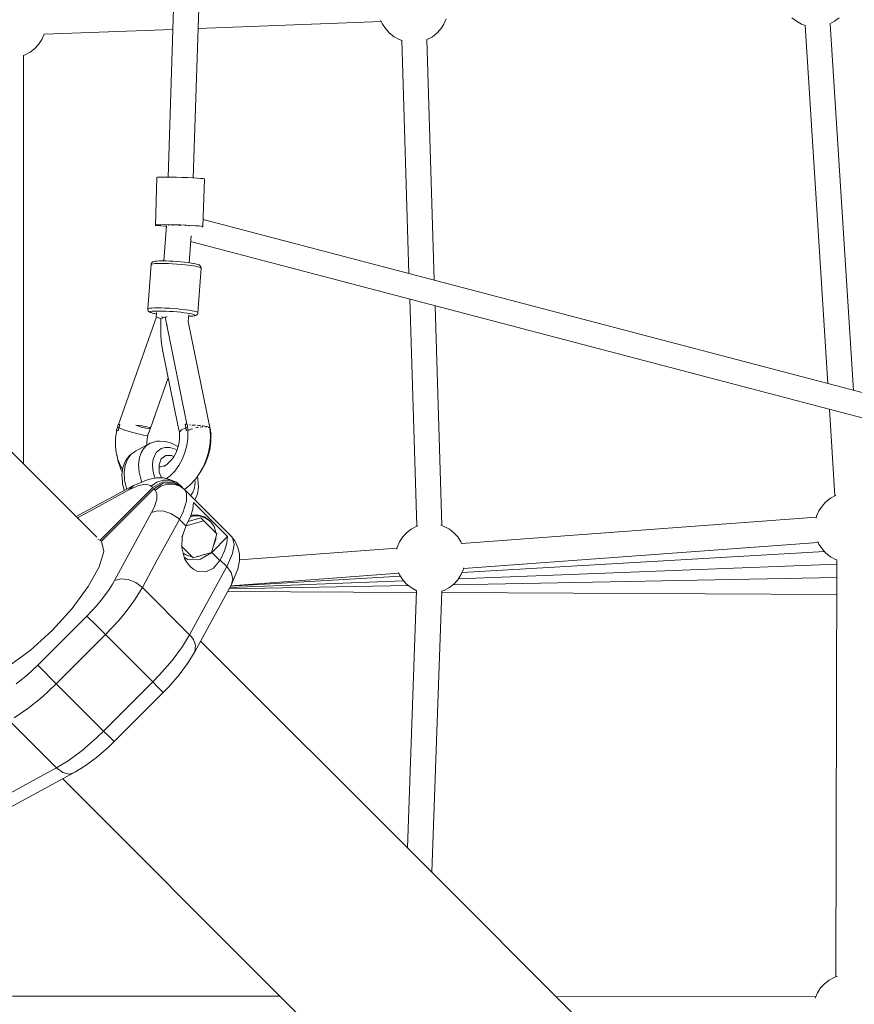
# Model space of a CAD drawing. Header units: inches. Extents: x -32 to 818, y -661 to 218.
# Tile 48 of 256: x 475.015 to 475.611, y 15.313 to 16.015. Entities that reach past the tile are written whole.
import ezdxf

# ---------------------------------------------------------------- set-up
doc = ezdxf.new("R2010")
doc.units = ezdxf.units.IN
doc.header["$LTSCALE"] = 0.01
doc.header["$MEASUREMENT"] = 0
doc.layers.add('_at_zabawki_', color=240, linetype='Continuous', lineweight=5)

# ---------------------------------------------------------------- blocks, each defined once
blk = doc.blocks.new('zw$2CA8')
at = {"layer": '_at_zabawki_'}
for p, q in [((-1958.49, 2813.94), (-1973.76, 2334.22)), ((-1955.78, 2333.65), (-1940.49, 2814.07)), ((-1952.38, 2440.32), (-1821.55, 2445.34)), ((-1821.82, 2445.95), (-1820.68, 2443.36)), ((-1776.86, 2443.36), (-1775.21, 2447.13)), ((-1528.52, 2447.92), (-1525.27, 2445.39)), ((-1525.27, 2445.39), (-1521.65, 2443.44)), ((-1501.36, 2443.58), (-1498.02, 2445.39)), ((-1498.02, 2445.39), (-1494.77, 2447.92)), ((-2062.34, 2436.09), (-1970.41, 2439.62)), ((-1820.68, 2443.36), (-1818.43, 2439.92)), ((-1818.43, 2439.92), (-1815.65, 2436.89)), ((-1781.9, 2436.89), (-1779.11, 2439.92)), ((-1779.11, 2439.92), (-1776.86, 2443.36)), ((-1521.65, 2443.44), (-1518.81, 2442.46)), ((-1519.14, 2442.57), (-1502.89, 2186.81)), ((-1484.58, 2182), (-1501.21, 2443.67)), ((-2066.24, 2428.88), (-2063.99, 2432.33)), ((-2063.99, 2432.33), (-2062.34, 2436.1)), ((-2062.34, 2436.1), (-2062.22, 2436.54)), ((-1815.65, 2436.89), (-1812.4, 2434.36)), ((-1812.4, 2434.36), (-1808.78, 2432.4)), ((-1808.78, 2432.4), (-1806.68, 2431.68)), ((-1807.05, 2431.81), (-1801.91, 2265.35)), ((-1789.36, 2432.2), (-1788.76, 2432.4)), ((-1783.76, 2260.58), (-1789.06, 2432.3)), ((-1788.76, 2432.4), (-1785.14, 2434.36)), ((-1785.14, 2434.36), (-1781.9, 2436.89)), ((-2072.27, 2423.33), (-2069.03, 2425.86)), ((-2069.03, 2425.86), (-2066.24, 2428.88)), ((-2077.3, 2420.89), (-2075.89, 2421.37)), ((-2076.9, 2129.41), (-2076.9, 2421.02)), ((-2075.89, 2421.37), (-2072.27, 2423.33)), ((-1981.78, 2333.9), (-1982.86, 2299.95)), ((-1981.32, 2334.05), (-1981.78, 2333.9)), ((-1979.96, 2334.15), (-1981.32, 2334.05)), ((-1977.79, 2334.22), (-1979.96, 2334.15)), ((-1974.92, 2334.23), (-1977.79, 2334.22)), ((-1971.5, 2334.2), (-1974.92, 2334.23)), ((-1967.72, 2334.13), (-1971.5, 2334.2)), ((-1963.78, 2334.01), (-1967.72, 2334.13)), ((-1959.89, 2333.86), (-1963.78, 2334.01)), ((-1956.27, 2333.68), (-1959.89, 2333.86)), ((-1953.11, 2333.49), (-1956.27, 2333.68)), ((-1950.58, 2333.29), (-1953.11, 2333.49)), ((-1948.81, 2333.09), (-1950.58, 2333.29)), ((-1948.88, 2298.87), (-1947.8, 2332.82)), ((-1947.91, 2332.91), (-1948.81, 2333.09)), ((-1947.8, 2332.82), (-1947.91, 2332.91)), ((-1982.86, 2299.95), (-1982.4, 2300.09)), ((-1982.86, 2299.95), (-1982.41, 2299.78)), ((-1982.41, 2299.78), (-1981.06, 2299.58)), ((-1982.4, 2300.09), (-1981.04, 2300.2)), ((-1981.06, 2299.58), (-1978.9, 2299.38)), ((-1981.04, 2300.2), (-1978.87, 2300.26)), ((-1978.9, 2299.38), (-1976.03, 2299.18)), ((-1978.87, 2300.26), (-1976, 2300.28)), ((-1974.84, 2299.72), (-1976.73, 2274.38)), ((-1976.03, 2299.18), (-1974.89, 2299.12)), ((-1976, 2300.28), (-1972.58, 2300.25)), ((-1974.86, 2299.71), (-1974.85, 2299.71)), ((-1974.86, 2299.71), (-1974.85, 2299.7)), ((-1973.61, 2299.83), (-1973.5, 2299.84)), ((-1973.5, 2299.84), (-1973.14, 2299.84)), ((-1972.58, 2300.25), (-1968.8, 2300.17)), ((-1970.33, 2299.86), (-1970.11, 2299.86)), ((-1970.11, 2299.86), (-1970, 2299.86)), ((-1968.8, 2300.17), (-1964.86, 2300.06)), ((-1965.94, 2299.77), (-1965.57, 2299.76)), ((-1965.57, 2299.76), (-1965.05, 2299.74)), ((-1964.86, 2300.06), (-1960.97, 2299.91)), ((-1961.54, 2299.58), (-1961.11, 2299.56)), ((-1961.11, 2299.56), (-1961.01, 2299.56)), ((-1960.97, 2299.91), (-1957.35, 2299.73)), ((-1958.55, 2299.35), (-1958.86, 2299.41)), ((-1958.41, 2299.32), (-1958.55, 2299.35)), ((-1957.35, 2299.73), (-1954.19, 2299.53)), ((-1954.19, 2299.53), (-1951.66, 2299.33)), ((-1951.66, 2299.33), (-1949.89, 2299.13)), ((-1949.89, 2299.13), (-1948.99, 2298.95)), ((-1949.79, 2298.68), (-1948.99, 2298.79)), ((-1948.99, 2298.95), (-1948.88, 2298.87)), ((-1948.99, 2298.79), (-1948.88, 2298.87)), ((-1282.17, 2128.84), (-1948.72, 2303.9)), ((-1958.83, 2273.05), (-1957.39, 2292.37)), ((-1957.7, 2288.26), (-1289.87, 2112.87)), ((-1985.93, 2271.94), (-1988.29, 2240.17)), ((-1985.86, 2272.3), (-1985.93, 2271.94)), ((-1985.45, 2272.19), (-1985.93, 2271.94)), ((-1985.55, 2272.96), (-1985.86, 2272.3)), ((-1985.02, 2273.46), (-1985.55, 2272.96)), ((-1984.47, 2272.39), (-1985.45, 2272.19)), ((-1984.56, 2273.7), (-1985.02, 2273.46)), ((-1983.9, 2273.96), (-1984.56, 2273.7)), ((-1983.01, 2272.53), (-1984.47, 2272.39)), ((-1983, 2274.14), (-1983.9, 2273.96)), ((-1981.13, 2272.62), (-1983.01, 2272.53)), ((-1981.66, 2274.28), (-1983, 2274.14)), ((-1979.93, 2274.36), (-1981.66, 2274.28)), ((-1978.87, 2272.64), (-1981.13, 2272.62)), ((-1979.52, 2274.37), (-1979.93, 2274.36)), ((-1977.51, 2274.39), (-1979.52, 2274.37)), ((-1976.29, 2272.6), (-1978.87, 2272.64)), ((-1975.23, 2274.36), (-1977.51, 2274.39)), ((-1973.48, 2272.51), (-1976.29, 2272.6)), ((-1972.73, 2274.27), (-1975.23, 2274.36)), ((-1970.51, 2272.35), (-1973.48, 2272.51)), ((-1970.09, 2274.13), (-1972.73, 2274.27)), ((-1967.47, 2272.14), (-1970.51, 2272.35)), ((-1967.39, 2273.95), (-1970.09, 2274.13)), ((-1964.45, 2271.89), (-1967.47, 2272.14)), ((-1964.7, 2273.72), (-1967.39, 2273.95)), ((-1962.1, 2273.45), (-1964.7, 2273.72)), ((-1961.53, 2271.59), (-1964.45, 2271.89)), ((-1958.54, 2273.01), (-1962.1, 2273.45)), ((-1959.46, 2271.35), (-1961.53, 2271.59)), ((-1957.52, 2271.09), (-1959.46, 2271.35)), ((-1957.13, 2272.79), (-1958.54, 2273.01)), ((-1955.76, 2270.82), (-1957.52, 2271.09)), ((-1955.58, 2272.53), (-1957.13, 2272.79)), ((-1954.19, 2270.55), (-1955.76, 2270.82)), ((-1955.17, 2272.46), (-1955.58, 2272.53)), ((-1953.57, 2272.12), (-1955.17, 2272.46)), ((-1952.46, 2270.19), (-1954.19, 2270.55)), ((-1952.39, 2271.8), (-1953.57, 2272.12)), ((-1951.17, 2269.83), (-1952.46, 2270.19)), ((-1951.65, 2271.49), (-1952.39, 2271.8)), ((-1951.03, 2271.13), (-1951.65, 2271.49)), ((-1950.37, 2269.5), (-1951.17, 2269.83)), ((-1950.75, 2270.83), (-1951.03, 2271.13)), ((-1950.29, 2270.26), (-1950.75, 2270.83)), ((-1950.08, 2269.56), (-1950.29, 2270.26)), ((-1952.44, 2237.42), (-1950.07, 2269.19)), ((-1950.07, 2269.19), (-1950.37, 2269.5)), ((-1950.07, 2269.19), (-1950.08, 2269.56)), ((-1801.35, 2247.2), (-1796.34, 2085.03)), ((-1778.35, 2085.52), (-1783.2, 2242.43)), ((-1982.14, 2234.45), (-2009.2, 2157.6)), ((-1987.82, 2240.42), (-1988.29, 2240.17)), ((-1988.29, 2240.17), (-1988.29, 2239.8)), ((-1988.29, 2239.8), (-1988.25, 2239.51)), ((-1988.25, 2239.51), (-1988.04, 2238.82)), ((-1988.04, 2238.82), (-1987.59, 2238.25)), ((-1986.83, 2240.62), (-1987.82, 2240.42)), ((-1987.59, 2238.25), (-1987.06, 2237.94)), ((-1987.06, 2237.94), (-1986.45, 2237.58)), ((-1985.38, 2240.76), (-1986.83, 2240.62)), ((-1986.45, 2238.02), (-1986.03, 2238.24)), ((-1986.42, 2237.77), (-1986.45, 2238.02)), ((-1986.45, 2237.58), (-1985.49, 2237.26)), ((-1985.93, 2237.48), (-1986.42, 2237.77)), ((-1986.03, 2238.24), (-1985.16, 2238.42)), ((-1985, 2237.17), (-1985.93, 2237.48)), ((-1985.49, 2237.26), (-1984.09, 2236.93)), ((-1983.5, 2240.85), (-1985.38, 2240.76)), ((-1985.16, 2238.42), (-1983.86, 2238.55)), ((-1983.65, 2236.85), (-1985, 2237.17)), ((-1984.09, 2236.93), (-1982.31, 2236.6)), ((-1983.86, 2238.55), (-1982.19, 2238.62)), ((-1982.1, 2236.56), (-1983.65, 2236.85)), ((-1981.24, 2240.87), (-1983.5, 2240.85)), ((-1982.31, 2236.6), (-1982.1, 2236.56)), ((-1982.03, 2237.49), (-1982.29, 2234.04)), ((-1982.19, 2238.62), (-1980.18, 2238.65)), ((-1980.51, 2233.75), (-1982.14, 2234.45)), ((-1982.14, 2234.45), (-1980.71, 2233.76)), ((-1978.66, 2240.83), (-1981.24, 2240.87)), ((-1980.18, 2238.65), (-1977.89, 2238.61)), ((-1975.85, 2240.74), (-1978.66, 2240.83)), ((-1978.27, 2234.43), (-1978.52, 2234.55)), ((-1977.89, 2238.61), (-1975.39, 2238.53)), ((-1975.92, 2234.48), (-1977.55, 2233.77)), ((-1960.31, 2157.79), (-1975.92, 2234.48)), ((-1972.88, 2240.58), (-1975.85, 2240.74)), ((-1975.39, 2238.53), (-1972.75, 2238.39)), ((-1974.43, 2234.57), (-1974.76, 2234.44)), ((-1969.84, 2240.37), (-1972.88, 2240.58)), ((-1972.75, 2238.39), (-1970.05, 2238.2)), ((-1970.05, 2238.2), (-1967.36, 2237.97)), ((-1966.82, 2240.11), (-1969.84, 2240.37)), ((-1967.36, 2237.97), (-1964.77, 2237.71)), ((-1963.9, 2239.82), (-1966.82, 2240.11)), ((-1964.77, 2237.71), (-1962.34, 2237.42)), ((-1961.16, 2239.49), (-1963.9, 2239.82)), ((-1962.34, 2237.42), (-1960.14, 2237.11)), ((-1958.69, 2239.14), (-1961.16, 2239.49)), ((-1960.14, 2237.11), (-1958.24, 2236.79)), ((-1959.41, 2231.04), (-1959.05, 2235.98)), ((-1959.13, 2234.85), (-1958.01, 2234.88)), ((-1956.56, 2238.78), (-1958.69, 2239.14)), ((-1958.24, 2236.79), (-1956.08, 2236.3)), ((-1956.52, 2234.99), (-1958.01, 2234.88)), ((-1958.01, 2234.88), (-1957.57, 2234.9)), ((-1957.57, 2234.9), (-1956.03, 2235)), ((-1955.22, 2238.51), (-1956.56, 2238.78)), ((-1955.43, 2235.14), (-1956.52, 2234.99)), ((-1956.08, 2236.3), (-1954.85, 2235.85)), ((-1956.03, 2235), (-1954.91, 2235.16)), ((-1954.78, 2235.34), (-1955.43, 2235.14)), ((-1954.12, 2238.24), (-1955.22, 2238.51)), ((-1954.91, 2235.16), (-1954.24, 2235.37)), ((-1954.85, 2235.85), (-1954.58, 2235.58)), ((-1954.58, 2235.58), (-1954.78, 2235.34)), ((-1954.24, 2235.37), (-1953.56, 2235.63)), ((-1953.29, 2237.97), (-1954.12, 2238.24)), ((-1953.56, 2235.63), (-1953.04, 2236.13)), ((-1952.74, 2237.72), (-1953.29, 2237.97)), ((-1953.04, 2236.13), (-1952.82, 2236.39)), ((-1952.82, 2236.39), (-1952.5, 2237.06)), ((-1952.44, 2237.42), (-1952.74, 2237.72)), ((-1952.5, 2237.06), (-1952.44, 2237.42)), ((-1980.71, 2233.76), (-1980.62, 2233.72)), ((-1980.62, 2233.72), (-1979, 2233)), ((-1980.41, 2233.71), (-1980.51, 2233.75)), ((-1980.31, 2233.67), (-1980.41, 2233.71)), ((-1978.85, 2233.08), (-1980.31, 2233.67)), ((-1977.63, 2233.73), (-1979, 2233)), ((-1978.84, 2220.89), (-1979, 2233)), ((-1977.18, 2233.93), (-1978.27, 2234.43)), ((-1977.55, 2233.77), (-1977.63, 2233.73)), ((-1974.76, 2234.44), (-1975.8, 2233.9)), ((-1974.7, 2228.5), (-1974.12, 2228.49)), ((-1944.04, 2155.56), (-1959.42, 2231.08)), ((-1978.39, 2215.55), (-1978.84, 2220.89)), ((-1977.71, 2210.91), (-1978.39, 2215.55)), ((-2024.74, 2077.25), (-2155.08, 2207.59)), ((-1977.71, 2210.91), (-1966.77, 2157.19)), ((-1986.32, 2155.11), (-1973.67, 2191.05)), ((-1501.72, 2168.51), (-1497.8, 2106.76)), ((-2009.32, 2157.6), (-2009.62, 2156.6)), ((-2009.21, 2157.6), (-2009.32, 2157.6)), ((-2008.26, 2157.61), (-2009.21, 2157.6)), ((-2008.1, 2157.61), (-2008.88, 2155.19)), ((-2008.5, 2156.4), (-2008.1, 2157.61)), ((-2008.21, 2157.61), (-2008.26, 2157.61)), ((-2008.15, 2157.61), (-2008.21, 2157.61)), ((-2008.1, 2157.61), (-2008.15, 2157.61)), ((-1966.77, 2157.19), (-1965.66, 2152.3)), ((-1961.52, 2157.79), (-1961.3, 2156.59)), ((-1961.46, 2157.79), (-1961.52, 2157.79)), ((-1961.1, 2155.37), (-1961.52, 2157.79)), ((-1961.41, 2157.79), (-1961.46, 2157.79)), ((-1961.35, 2157.79), (-1961.41, 2157.79)), ((-1960.32, 2157.79), (-1961.35, 2157.79)), ((-1960.19, 2157.79), (-1960.32, 2157.79)), ((-1960.03, 2156.8), (-1960.19, 2157.79)), ((-1958.35, 2157.32), (-1958.57, 2157.31)), ((-1957.98, 2157.3), (-1958.35, 2157.32)), ((-1955.28, 2157.23), (-1956.73, 2157.27)), ((-1954.14, 2157.15), (-1955.28, 2157.23)), ((-2010.37, 2153.67), (-2011.2, 2148.07)), ((-2009.9, 2155.6), (-2010.55, 2153.76)), ((-2010.55, 2153.76), (-2010.38, 2153.68)), ((-2010.38, 2153.68), (-2009.62, 2153.3)), ((-2009.62, 2156.6), (-2009.9, 2155.6)), ((-2009.9, 2155.6), (-2009.41, 2155.4)), ((-2009.62, 2153.3), (-2009.56, 2153.27)), ((-2009.56, 2153.27), (-2009.52, 2153.25)), ((-2009.52, 2153.25), (-2009.46, 2153.22)), ((-2009.18, 2154.21), (-2009.46, 2153.22)), ((-2009.41, 2155.4), (-2008.88, 2155.19)), ((-2008.88, 2155.19), (-2009.18, 2154.21)), ((-2009.17, 2154.2), (-2008.88, 2155.19)), ((-2008.88, 2155.19), (-2008.5, 2156.4)), ((-2008.88, 2155.19), (-2004.68, 2153.67)), ((-2008.3, 2156.99), (-2008.31, 2156.99)), ((-2004.68, 2153.67), (-1999.87, 2152.17)), ((-1999.87, 2152.17), (-1995.16, 2150.9)), ((-1992.86, 2155.75), (-1996.81, 2157.08)), ((-1992.49, 2156.63), (-1996.81, 2157.08)), ((-1995.16, 2150.9), (-1991.28, 2150.04)), ((-1989.57, 2154.93), (-1992.86, 2155.75)), ((-1988.96, 2156.1), (-1992.49, 2156.63)), ((-1987.29, 2154.71), (-1989.57, 2154.93)), ((-1986.84, 2155.57), (-1988.96, 2156.1)), ((-1988.18, 2149.98), (-1986.32, 2155.11)), ((-1986.32, 2155.11), (-1987.29, 2154.71)), ((-1986.32, 2155.11), (-1986.84, 2155.57)), ((-1964.24, 2153.83), (-1965.66, 2152.3)), ((-1965.66, 2152.3), (-1965.57, 2150.63)), ((-1965.57, 2150.63), (-1965.61, 2147.16)), ((-1961.1, 2155.37), (-1964.24, 2153.83)), ((-1961.3, 2156.59), (-1961.1, 2155.37)), ((-1959.91, 2155.79), (-1961.1, 2155.37)), ((-1961.1, 2155.37), (-1960.51, 2155.59)), ((-1960.95, 2154.39), (-1961.1, 2155.37)), ((-1961.1, 2155.37), (-1960.81, 2153.41)), ((-1960.81, 2153.41), (-1960.95, 2154.39)), ((-1960.76, 2153.44), (-1960.81, 2153.41)), ((-1960.81, 2153.41), (-1960.76, 2153.44)), ((-1960.7, 2153.46), (-1960.76, 2153.44)), ((-1960.76, 2153.44), (-1960.7, 2153.46)), ((-1960.65, 2153.49), (-1960.7, 2153.46)), ((-1960.7, 2153.46), (-1960.65, 2153.49)), ((-1959.73, 2153.87), (-1960.65, 2153.49)), ((-1960.65, 2153.49), (-1959.74, 2153.87)), ((-1960.51, 2155.59), (-1959.91, 2155.79)), ((-1959.91, 2155.79), (-1960.03, 2156.8)), ((-1959.53, 2153.96), (-1959.91, 2155.79)), ((-1959.75, 2147.86), (-1959.68, 2153.07)), ((-1959.74, 2153.87), (-1959.53, 2153.96)), ((-1959.68, 2153.07), (-1959.73, 2153.87)), ((-1959.73, 2153.85), (-1959.7, 2153.87)), ((-1959.7, 2153.87), (-1959.53, 2153.96)), ((-1959.69, 2153.19), (-1959.62, 2153.24)), ((-1959.62, 2153.24), (-1959.27, 2153.42)), ((-1958.68, 2153.73), (-1958.35, 2153.9)), ((-1958.35, 2153.9), (-1956.82, 2154.51)), ((-1956.82, 2154.51), (-1956.45, 2154.61)), ((-1953.92, 2155.31), (-1953.3, 2155.48)), ((-1953.3, 2155.48), (-1952.41, 2155.61)), ((-1951.88, 2157), (-1953.07, 2157.08)), ((-1950.62, 2156.87), (-1951.88, 2157)), ((-1950.8, 2155.84), (-1949.66, 2156)), ((-1949.66, 2156), (-1949.07, 2155.99)), ((-1948.63, 2156.67), (-1949.33, 2156.74)), ((-1947.59, 2156.51), (-1948.63, 2156.67)), ((-1947.54, 2155.98), (-1946.53, 2155.97)), ((-1946.53, 2155.97), (-1946.23, 2155.89)), ((-1945.99, 2156.27), (-1946.33, 2156.32)), ((-1945.19, 2156.08), (-1945.99, 2156.27)), ((-1945.17, 2155.59), (-1944.46, 2155.39)), ((-1944.41, 2155.88), (-1944.53, 2155.91)), ((-1944.46, 2155.39), (-1944.35, 2155.23)), ((-1944.01, 2155.53), (-1944.41, 2155.88)), ((-1944.02, 2154.72), (-1943.8, 2154.37)), ((-1943.98, 2155.29), (-1944.01, 2155.53)), ((-1943.8, 2154.37), (-1944, 2155.38)), ((-1943.87, 2154.26), (-1943.8, 2154.37)), ((-1943.79, 2153.57), (-1943.87, 2154.3)), ((-1943.77, 2154.71), (-1943.86, 2154.71)), ((-1943.61, 2148.28), (-1943.79, 2153.57)), ((-1943.62, 2153.72), (-1943.77, 2154.71)), ((-1943.76, 2152.64), (-1943.49, 2152.72)), ((-1943.69, 2150.66), (-1943.32, 2150.8)), ((-1943.31, 2150.79), (-1943.69, 2150.65)), ((-1943.49, 2152.72), (-1943.62, 2153.72)), ((-1943.11, 2150.88), (-1943.49, 2152.72)), ((-1943.32, 2150.8), (-1943.11, 2150.88)), ((-1943.27, 2149.99), (-1943.31, 2150.79)), ((-1943.31, 2150.78), (-1943.29, 2150.79)), ((-1943.29, 2150.79), (-1943.11, 2150.88)), ((-2011.2, 2148.07), (-2011.31, 2142.46)), ((-1986.56, 2144.27), (-1996.92, 2138.64)), ((-1991.28, 2150.04), (-1988.83, 2149.71)), ((-1989.14, 2142.62), (-1986.56, 2144.27)), ((-1988.99, 2142.95), (-1988.97, 2145.29)), ((-1988.97, 2145.29), (-1988.48, 2148.76)), ((-1988.83, 2149.71), (-1988.18, 2149.98)), ((-1988.48, 2148.76), (-1988.18, 2149.98)), ((-1985.67, 2144.62), (-1986.56, 2144.27)), ((-1981.71, 2145.76), (-1985.67, 2144.62)), ((-1979.87, 2145.73), (-1981.71, 2145.76)), ((-1975.65, 2145.62), (-1979.87, 2145.73)), ((-1971.23, 2144.3), (-1975.65, 2145.62)), ((-1966.85, 2141.84), (-1971.23, 2144.3)), ((-1966.09, 2143.69), (-1967, 2140.3)), ((-1965.61, 2147.16), (-1966.09, 2143.69)), ((-1960.46, 2142.66), (-1959.75, 2147.86)), ((-1944.04, 2139.58), (-1943.34, 2144.78)), ((-1944.01, 2142.94), (-1943.61, 2148.28)), ((-1943.34, 2144.78), (-1943.27, 2149.99)), ((-2011.31, 2142.46), (-2010.74, 2137.39)), ((-2010.74, 2137.39), (-2009.56, 2132.57)), ((-2010.48, 2136.31), (-2010.47, 2136.28)), ((-2010.47, 2136.28), (-2009.43, 2131.26)), ((-2002.85, 2132.85), (-2000.28, 2136.29)), ((-2000.28, 2136.29), (-2001.04, 2135.74)), ((-1996.92, 2138.64), (-2000.28, 2136.29)), ((-1994.15, 2134.14), (-1992.99, 2137.48)), ((-1992.99, 2137.48), (-1991.31, 2140.33)), ((-1991.31, 2140.33), (-1989.14, 2142.62)), ((-1984.45, 2133), (-1982.35, 2137.59)), ((-1982.35, 2137.59), (-1978.83, 2140.51)), ((-1978.83, 2140.51), (-1975.89, 2141.35)), ((-1975.89, 2141.35), (-1972.63, 2141.27)), ((-1972.63, 2141.27), (-1969.23, 2140.25)), ((-1968.32, 2137.11), (-1970.02, 2134.18)), ((-1969.23, 2140.25), (-1967.44, 2139.24)), ((-1967, 2140.3), (-1968.32, 2137.11)), ((-1966.63, 2141.67), (-1966.85, 2141.84)), ((-1963.68, 2132.75), (-1961.78, 2137.58)), ((-1961.78, 2137.58), (-1960.46, 2142.66)), ((-1946.5, 2132.5), (-1944.98, 2137.64)), ((-1945.36, 2134.5), (-1944.04, 2139.58)), ((-1944.98, 2137.64), (-1944.01, 2142.94)), ((-2009.56, 2132.57), (-2007.78, 2128.13)), ((-2009.43, 2131.26), (-2007.84, 2126.55)), ((-2004.53, 2130.85), (-2006.13, 2126.67)), ((-2003.61, 2132.32), (-2004.53, 2130.85)), ((-2004.51, 2128.5), (-2002.85, 2132.85)), ((-2001.04, 2135.74), (-2003.61, 2132.32)), ((-1994.81, 2129.09), (-1994.15, 2134.14)), ((-1994.44, 2123.6), (-1994.81, 2129.09)), ((-1984.94, 2129.26), (-1984.45, 2133)), ((-1984.67, 2125.2), (-1984.94, 2129.26)), ((-1980.23, 2128.9), (-1978.6, 2133.07)), ((-1978.6, 2133.07), (-1975.44, 2135.44)), ((-1974.32, 2129.46), (-1976.82, 2127.79)), ((-1971.28, 2135.61), (-1975.44, 2135.44)), ((-1972.04, 2131.61), (-1974.32, 2129.46)), ((-1970.02, 2134.18), (-1972.04, 2131.61)), ((-1969.64, 2134.84), (-1971.28, 2135.61)), ((-1966.13, 2128.29), (-1963.68, 2132.75)), ((-1949.71, 2125.22), (-1947.27, 2129.67)), ((-1948.55, 2127.61), (-1946.5, 2132.5)), ((-1947.27, 2129.67), (-1945.36, 2134.5)), ((-2007.84, 2126.55), (-2007.48, 2125.49)), ((-2007.78, 2128.13), (-2006.27, 2125.57)), ((-2007.48, 2125.49), (-2006.53, 2123.55)), ((-2006.13, 2126.67), (-2006.76, 2121.82)), ((-2005.17, 2123.46), (-2004.51, 2128.5)), ((-2004.8, 2117.97), (-2005.17, 2123.46)), ((-1993.05, 2117.94), (-1994.44, 2123.6)), ((-1983.64, 2121.01), (-1984.67, 2125.2)), ((-1980.04, 2123.67), (-1980.23, 2128.9)), ((-1979.89, 2127.42), (-1980.18, 2127.48)), ((-1978.55, 2119.6), (-1980.04, 2123.67)), ((-1977.43, 2127.85), (-1979.92, 2127.31)), ((-1979.43, 2127.42), (-1979.89, 2127.42)), ((-1975.44, 2128.72), (-1977.43, 2127.85)), ((-1972.37, 2120.91), (-1969.05, 2124.32)), ((-1969.05, 2124.32), (-1966.13, 2128.29)), ((-1954.04, 2118.96), (-1951.08, 2123.06)), ((-1951.08, 2123.06), (-1948.55, 2127.61)), ((-1950.42, 2124.25), (-1949.71, 2125.22)), ((-2006.76, 2121.82), (-2006.41, 2116.54)), ((-2006.41, 2116.54), (-2006.34, 2115.65)), ((-2006.34, 2115.65), (-2005.1, 2110.58)), ((-2003.42, 2112.31), (-2004.8, 2117.97)), ((-1995.48, 2115.31), (-1998.38, 2114.2)), ((-1988.08, 2118.51), (-1995.48, 2115.31)), ((-1994.72, 2114.07), (-1989.78, 2114.99)), ((-1992.49, 2116.6), (-1993.05, 2117.94)), ((-1989.78, 2114.99), (-1986.35, 2114.13)), ((-1982.16, 2119.61), (-1988.08, 2118.51)), ((-1985.75, 2113.63), (-1981.84, 2116.48)), ((-1984.75, 2112.63), (-1978.09, 2116.58)), ((-1977.25, 2115.74), (-1983.91, 2111.79)), ((-1982.99, 2119.46), (-1983.64, 2121.01)), ((-1977.11, 2119.6), (-1982.16, 2119.61)), ((-1981.84, 2116.48), (-1977.29, 2117.98)), ((-1979, 2113.64), (-1974.45, 2115.14)), ((-1978.09, 2116.58), (-1970.49, 2116.75)), ((-1977.29, 2117.98), (-1972.56, 2117.97)), ((-1969.66, 2115.91), (-1977.25, 2115.74)), ((-1972.7, 2118.49), (-1977.11, 2119.6)), ((-1974.87, 2119.03), (-1972.37, 2120.91)), ((-1974.45, 2115.14), (-1969.72, 2115.13)), ((-1967.85, 2116.44), (-1972.7, 2118.49)), ((-1972.56, 2117.97), (-1968.15, 2116.46)), ((-1970.49, 2116.75), (-1964.01, 2113.11)), ((-1969.72, 2115.13), (-1965.31, 2113.62)), ((-1965.31, 2113.62), (-1969.66, 2115.91)), ((-1968.15, 2116.46), (-1967.41, 2116.02)), ((-1966.86, 2115.65), (-1967.85, 2116.44)), ((-1967.41, 2116.02), (-1967.03, 2115.78)), ((-1967.03, 2115.78), (-1966.86, 2115.65)), ((-1965.01, 2114.11), (-1966.86, 2115.65)), ((-1958.17, 2114.45), (-1954.7, 2118.18)), ((-1954.49, 2116.16), (-1954.98, 2112.43)), ((-1954.7, 2118.18), (-1954.04, 2118.96)), ((-1954.63, 2118.26), (-1954.49, 2116.16)), ((-1952.52, 2119.21), (-1952.86, 2120.59)), ((-1952.46, 2118.32), (-1952.52, 2119.21)), ((-1952.1, 2113.05), (-1952.46, 2118.32)), ((-1998.38, 2114.2), (-2039.39, 2091.9)), ((-2026.03, 2097.75), (-2001.72, 2110.97)), ((-2022.24, 2075.13), (-1984.75, 2112.63)), ((-1983.91, 2111.79), (-2021.41, 2074.3)), ((-2005.1, 2110.58), (-2005.09, 2110.55)), ((-2003.13, 2111.62), (-2003.42, 2112.31)), ((-1998.97, 2113.73), (-2001.72, 2110.97)), ((-2001.72, 2110.97), (-2000.88, 2111.41)), ((-2000.88, 2111.41), (-1994.72, 2114.07)), ((-1998.38, 2114.2), (-1998.97, 2113.73)), ((-1986.35, 2114.13), (-1985.75, 2113.63)), ((-1984.75, 2112.63), (-1985.75, 2113.63)), ((-1982.91, 2110.79), (-1983.91, 2111.79)), ((-1982.91, 2110.79), (-1979, 2113.64)), ((-1981.76, 2108.68), (-1982.91, 2110.79)), ((-1981.78, 2104.46), (-1981.76, 2108.68)), ((-1964.58, 2113.18), (-1965.31, 2113.62)), ((-1964.01, 2113.11), (-1965.01, 2114.11)), ((-1964.19, 2112.94), (-1964.58, 2113.18)), ((-1964.19, 2112.94), (-1964.02, 2112.81)), ((-1963.17, 2112.27), (-1964.19, 2112.94)), ((-1964.02, 2112.81), (-1962.17, 2111.27)), ((-1963.17, 2112.27), (-1964.01, 2113.11)), ((-1962.17, 2111.27), (-1963.17, 2112.27)), ((-1960.64, 2108.44), (-1962.17, 2111.27)), ((-1928.39, 2077.49), (-1962.17, 2111.27)), ((-1962.13, 2111.23), (-1961.96, 2111.33)), ((-1962.06, 2111.16), (-1961.9, 2111.38)), ((-1961.96, 2111.33), (-1958.17, 2114.45)), ((-1960.67, 2102.83), (-1960.64, 2108.44)), ((-1956.2, 2109.2), (-1957.88, 2106.97)), ((-1954.98, 2112.43), (-1956.2, 2109.2)), ((-1954.33, 2104.02), (-1952.74, 2108.2)), ((-1952.74, 2108.2), (-1952.1, 2113.05)), ((-1983.59, 2098.88), (-1981.78, 2104.46)), ((-1963.07, 2095.38), (-1960.67, 2102.83)), ((-1956.09, 2097.37), (-1955.65, 2101.97)), ((-1955.65, 2101.97), (-1931.33, 2077.66)), ((-1954.56, 2103.66), (-1954.33, 2104.02)), ((-1504.24, 2102.51), (-1507.03, 2099.48)), ((-1500.99, 2105.04), (-1504.24, 2102.51)), ((-1497.37, 2106.99), (-1500.99, 2105.04)), ((-1497.08, 2107.09), (-1497.37, 2106.99)), ((-2038.48, 2090.99), (-2026.03, 2097.75)), ((-2012, 2046.21), (-1985.58, 2094.82)), ((-1985.58, 2094.82), (-1983.59, 2098.88)), ((-1985.58, 2094.82), (-1981.54, 2096.03)), ((-1981.54, 2096.03), (-1976.74, 2095.81)), ((-1976.74, 2095.81), (-1971.78, 2094.18)), ((-1971.78, 2094.18), (-1967.27, 2091.37)), ((-1965.73, 2089.97), (-1963.07, 2095.38)), ((-1957.89, 2091.73), (-1956.09, 2097.37)), ((-1509.28, 2096.04), (-1510.93, 2092.27)), ((-1507.03, 2099.48), (-1509.28, 2096.04)), ((-1981.46, 2061.03), (-1965.73, 2089.97)), ((-1967.27, 2091.37), (-1967.24, 2091.34)), ((-1967.24, 2091.34), (-1967.17, 2091.28)), ((-1967.17, 2091.28), (-1967.16, 2091.27)), ((-1967.16, 2091.27), (-1965.73, 2089.97)), ((-1961, 2085.24), (-1965.73, 2089.97)), ((-1961, 2085.24), (-1957.89, 2091.73)), ((-1960.99, 2085.25), (-1948.31, 2088.92)), ((-1959.5, 2088.38), (-1950.4, 2091.01)), ((-1956.17, 2092.28), (-1957.92, 2091.67)), ((-1956.79, 2092.9), (-1957.61, 2092.62)), ((-1952.2, 2093.01), (-1956.79, 2092.9)), ((-1951.58, 2092.38), (-1956.17, 2092.28)), ((-1947.87, 2091.69), (-1952.2, 2093.01)), ((-1947.25, 2091.06), (-1951.58, 2092.38)), ((-1948.31, 2088.92), (-1950.4, 2091.01)), ((-1938.95, 2079.56), (-1948.31, 2088.92)), ((-1944.22, 2089.08), (-1947.87, 2091.69)), ((-1943.6, 2088.45), (-1947.25, 2091.06)), ((-1943.6, 2088.45), (-1944.22, 2089.08)), ((-1940.98, 2084.8), (-1943.6, 2088.45)), ((-1511.14, 2091.43), (-1764.19, 2072.77)), ((-1510.93, 2092.27), (-1511.32, 2090.73)), ((-1963.71, 2077.61), (-1961.21, 2084.85)), ((-1961.21, 2084.85), (-1961, 2085.24)), ((-1939.67, 2080.47), (-1940.98, 2084.8)), ((-1939.67, 2080.28), (-1939.67, 2080.47)), ((-1803.51, 2080.44), (-1806.29, 2077.42)), ((-1800.26, 2082.97), (-1803.51, 2080.44)), ((-1796.64, 2084.93), (-1800.26, 2082.97)), ((-1795.61, 2085.28), (-1796.64, 2084.93)), ((-1776.62, 2084.93), (-1779.14, 2085.79)), ((-1773.01, 2082.97), (-1776.62, 2084.93)), ((-1769.76, 2080.44), (-1773.01, 2082.97)), ((-1766.97, 2077.42), (-1769.76, 2080.44)), ((-2023.83, 2075.5), (-2022.24, 2075.13)), ((-2021.41, 2074.3), (-2022.24, 2075.13)), ((-2021.41, 2074.3), (-2019.75, 2067.13)), ((-1963.99, 2069.63), (-1963.71, 2077.61)), ((-1963.72, 2077.32), (-1963.26, 2078.92)), ((-1942.75, 2066.39), (-1938.95, 2079.56)), ((-1931.33, 2077.66), (-1942.67, 2066.31)), ((-1941.24, 2071.64), (-1939.77, 2075.88)), ((-1939.77, 2075.88), (-1939.75, 2076.78)), ((-1931.77, 2073.05), (-1933.57, 2067.42)), ((-1931.33, 2077.66), (-1931.77, 2073.05)), ((-1926.85, 2075.65), (-1928.39, 2077.49)), ((-1928.39, 2077.49), (-1927.74, 2076.69)), ((-1927.74, 2076.69), (-1926.58, 2072.11)), ((-1926.06, 2074.65), (-1926.85, 2075.65)), ((-1924.02, 2069.8), (-1926.06, 2074.65)), ((-1808.54, 2073.97), (-1810.2, 2070.2)), ((-1806.29, 2077.42), (-1808.54, 2073.97)), ((-1764.72, 2073.97), (-1766.97, 2077.42)), ((-1764.06, 2072.48), (-1764.72, 2073.97)), ((-1762.85, 2054.87), (-1509.8, 2073.52)), ((-1510.07, 2074.13), (-1509.28, 2072.32)), ((-2019.75, 2067.13), (-2022.96, 2056.01)), ((-1961.99, 2062.11), (-1963.99, 2069.63)), ((-1963.95, 2070.62), (-1955.92, 2062.59)), ((-1963.01, 2065.95), (-1961.16, 2064.63)), ((-1955.92, 2062.59), (-1942.75, 2066.39)), ((-1942.67, 2066.31), (-1950.66, 2061.58)), ((-1942.67, 2066.31), (-1936.89, 2060.53)), ((-1933.57, 2067.42), (-1936.68, 2060.92)), ((-1926.58, 2072.11), (-1927.81, 2065.54)), ((-1922.9, 2065.39), (-1924.02, 2069.8)), ((-1810.41, 2069.36), (-1922.89, 2061.07)), ((-1810.2, 2070.2), (-1810.59, 2068.67)), ((-1763.99, 2051.92), (-1505.23, 2066.93)), ((-1509.28, 2072.32), (-1507.03, 2068.88)), ((-1507.03, 2068.88), (-1504.24, 2065.85)), ((-1504.24, 2065.85), (-1500.99, 2063.32)), ((-1992.15, 2041.36), (-1981.46, 2061.03)), ((-1959.77, 2061.37), (-1962.14, 2062.7)), ((-1960.21, 2058.89), (-1961.99, 2062.11)), ((-1961.16, 2064.63), (-1956.83, 2063.31)), ((-1958.01, 2056.2), (-1960.21, 2058.89)), ((-1950.66, 2061.58), (-1959.77, 2061.37)), ((-1956.83, 2063.31), (-1956.64, 2063.31)), ((-1953.14, 2063.39), (-1952.24, 2063.41)), ((-1952.24, 2063.41), (-1947.99, 2064.88)), ((-1936.89, 2060.53), (-1941.25, 2055.15)), ((-1936.68, 2060.92), (-1936.89, 2060.53)), ((-1931.95, 2056.2), (-1936.68, 2060.92)), ((-1927.81, 2065.54), (-1931.35, 2057.32)), ((-1923.99, 2054.42), (-1922.89, 2060.35)), ((-1922.89, 2060.35), (-1922.9, 2065.39)), ((-1500.99, 2063.32), (-1497.37, 2061.36)), ((-1497.37, 2061.36), (-1496.43, 2061.04)), ((-1496.43, 2061.13), (-1497.29, 1763.47)), ((-2022.96, 2056.01), (-2030.71, 2042)), ((-1958.38, 2007.58), (-1931.95, 2056.2)), ((-1955.47, 2054.15), (-1958.01, 2056.2)), ((-1952.68, 2052.8), (-1955.47, 2054.15)), ((-1946.79, 2052.43), (-1952.68, 2052.8)), ((-1941.25, 2055.15), (-1946.79, 2052.43)), ((-1931.35, 2057.32), (-1931.95, 2056.2)), ((-1931.95, 2056.2), (-1928.81, 2051.92)), ((-1928.81, 2051.92), (-1927.63, 2047.48)), ((-1927.19, 2047.02), (-1923.99, 2054.42)), ((-1809.34, 2052.06), (-1808.54, 2050.26)), ((-1766.47, 2047.58), (-1496.44, 2057.92)), ((-1764.72, 2050.26), (-1763.07, 2054.02)), ((-1763.07, 2054.02), (-1762.75, 2055.29)), ((-2013.49, 2043.61), (-2012, 2046.21)), ((-2007.51, 2047.46), (-2012, 2046.21)), ((-2002.16, 2046.98), (-2007.51, 2047.46)), ((-1996.77, 2044.83), (-2002.16, 2046.98)), ((-1992.15, 2041.36), (-1996.77, 2044.83)), ((-1929.81, 2041.32), (-1805.62, 2046.08)), ((-1929.27, 2042.33), (-1807.96, 2049.36)), ((-1929.11, 2042.61), (-1809.07, 2051.46)), ((-1927.63, 2047.48), (-1928.59, 2043.57)), ((-1928.59, 2043.57), (-1927.19, 2047.02)), ((-1808.54, 2050.26), (-1806.29, 2046.81)), ((-1806.29, 2046.81), (-1803.51, 2043.78)), ((-1770.32, 2043.34), (-1496.47, 2048.52)), ((-1769.76, 2043.78), (-1766.97, 2046.81)), ((-1766.97, 2046.81), (-1764.72, 2050.26)), ((-2030.71, 2042), (-2042.29, 2026.42)), ((-2018.46, 2036.23), (-2015.81, 2039.99)), ((-2015.81, 2039.99), (-2013.49, 2043.61)), ((-1997.23, 2033.06), (-1994.14, 2037.89)), ((-1994.14, 2037.89), (-1992.15, 2041.36)), ((-1992.15, 2041.36), (-1958.38, 2007.58)), ((-1954.73, 1995.51), (-1928.59, 2043.57)), ((-1931.35, 2038.49), (-1796.49, 2037.79)), ((-1930.36, 2040.32), (-1802.17, 2042.74)), ((-1803.51, 2043.78), (-1800.26, 2041.26)), ((-1796.44, 2039.23), (-1802.96, 1855.47)), ((-1800.26, 2041.26), (-1796.64, 2039.3)), ((-1796.64, 2039.3), (-1796.42, 2039.22)), ((-1785.57, 1838.08), (-1778.46, 2038.67)), ((-1778.63, 2038.61), (-1776.62, 2039.3)), ((-1778.5, 2037.7), (-1496.5, 2036.25)), ((-1776.62, 2039.3), (-1773.01, 2041.26)), ((-1773.01, 2041.26), (-1769.76, 2043.78)), ((-2024.66, 2028.54), (-2021.43, 2032.4)), ((-2021.43, 2032.4), (-2018.46, 2036.23)), ((-2000.77, 2028.06), (-1997.23, 2033.06)), ((-2042.29, 2026.42), (-2056.59, 2010.74)), ((-2031.74, 2020.95), (-2028.11, 2024.71)), ((-2028.11, 2024.71), (-2024.66, 2028.54)), ((-2004.72, 2022.95), (-2000.77, 2028.06)), ((-2066.8, 1985.89), (-2031.74, 2020.95)), ((-2029.77, 2018.98), (-2031.74, 2020.95)), ((-2026.56, 2015.77), (-2029.77, 2018.98)), ((-2013.64, 2012.69), (-2009.03, 2017.81)), ((-2009.03, 2017.81), (-2004.72, 2022.95)), ((-2056.59, 2010.74), (-2072.27, 1996.44)), ((-2022.59, 2011.8), (-2026.56, 2015.77)), ((-2018.48, 2007.68), (-2022.59, 2011.8)), ((-2018.48, 2007.68), (-2013.64, 2012.69)), ((-2036.56, 1989.6), (-2018.48, 2007.68)), ((-2018.48, 2007.68), (-1984.7, 1973.91)), ((-1963.45, 1999.29), (-1958.38, 2007.58)), ((-1957, 2006.05), (-1958.38, 2007.58)), ((-1956.57, 2005.48), (-1957, 2006.05)), ((-1955.7, 2004.16), (-1956.57, 2005.48)), ((-1954.2, 2000.23), (-1955.7, 2004.16)), ((-1796.26, 1848.77), (-1950.6, 2003.11)), ((-2072.27, 1996.44), (-2087.86, 1984.86)), ((-1970.95, 1989.18), (-1963.45, 1999.29)), ((-1954.73, 1995.51), (-1954.2, 2000.23)), ((-2053.54, 1972.62), (-2036.56, 1989.6)), ((-1979.86, 1978.92), (-1970.95, 1989.18)), ((-1959.84, 1987.21), (-1954.73, 1995.51)), ((-2074.4, 1978.81), (-2066.8, 1985.89)), ((-2064.83, 1983.92), (-2066.8, 1985.89)), ((-2061.62, 1980.71), (-2064.83, 1983.92)), ((-1965.98, 1978.94), (-1959.84, 1987.21)), ((-2082.09, 1972.61), (-2074.4, 1978.81)), ((-2057.65, 1976.74), (-2061.62, 1980.71)), ((-2053.54, 1972.62), (-2057.65, 1976.74)), ((-1984.7, 1973.91), (-1979.86, 1978.92)), ((-1973.27, 1970.54), (-1965.98, 1978.94)), ((-2063.66, 1963.18), (-2053.54, 1972.62)), ((-2053.54, 1972.62), (-2019.76, 1938.85)), ((-2001.68, 1956.94), (-1984.7, 1973.91)), ((-1981.06, 1970.27), (-1984.7, 1973.91)), ((-1978.46, 1967.66), (-1981.06, 1970.27)), ((-1977.28, 1966.48), (-1978.46, 1967.66)), ((-1977.28, 1966.48), (-1973.27, 1970.54)), ((-2073.91, 1954.92), (-2063.66, 1963.18)), ((-2012.34, 1931.43), (-1977.28, 1966.48)), ((-2083.74, 1948.29), (-2073.91, 1954.92)), ((-2019.76, 1938.85), (-2001.68, 1956.94)), ((-2087.21, 1946.3), (-2070.32, 1929.41)), ((-2035.03, 1925.1), (-2024.77, 1934.01)), ((-2024.77, 1934.01), (-2019.76, 1938.85)), ((-2016.12, 1935.21), (-2019.76, 1938.85)), ((-2013.51, 1932.6), (-2016.12, 1935.21)), ((-2012.34, 1931.43), (-2013.51, 1932.6)), ((-2070.32, 1929.41), (-2053.44, 1912.52)), ((-2024.79, 1920.13), (-2016.39, 1927.42)), ((-2016.39, 1927.42), (-2012.34, 1931.43)), ((-2045.14, 1917.6), (-2035.03, 1925.1)), ((-2033.06, 1913.99), (-2024.79, 1920.13)), ((-2053.44, 1912.52), (-2073.11, 1901.83)), ((-2053.44, 1912.52), (-2045.14, 1917.6)), ((-2049.01, 1909.32), (-2053.44, 1912.52)), ((-2040.24, 1909.53), (-2033.06, 1913.99)), ((-2088.85, 1883.11), (-2040.24, 1909.53)), ((-2044.44, 1908.2), (-2049.01, 1909.32)), ((-2048.99, 1904.78), (-1894.62, 1750.41)), ((-2043.92, 1908.22), (-2044.44, 1908.2)), ((-2040.24, 1909.53), (-2043.92, 1908.22)), ((-2073.11, 1901.83), (-2102.05, 1886.1)), ((-1456.15, 1508.66), (-1796.26, 1848.77)), ((-1495.91, 1763.94), (-1498.36, 1763.1)), ((-1505.23, 1758.61), (-1508.02, 1755.58)), ((-1501.98, 1761.14), (-1505.23, 1758.61)), ((-1498.36, 1763.1), (-1501.98, 1761.14)), ((-1893.82, 1749.61), (-2084.79, 1749.76)), ((-1894.62, 1750.41), (-1554.51, 1410.3)), ((-1510.27, 1752.14), (-1511.92, 1748.37)), ((-1508.02, 1755.58), (-1510.27, 1752.14)), ((-1511.51, 1749.3), (-1696.94, 1749.45)), ((-1511.92, 1748.37), (-1511.94, 1748.29))]:
    blk.add_line(p, q, dxfattribs=at)

msp = doc.modelspace()

# ---------------------------------------------------------------- block references
at = {"layer": '_at_zabawki_', "linetype": 'Continuous', "xscale": 0.001, "yscale": 0.001, "zscale": 0.001}
msp.add_blockref('zw$2CA8', (477.09515, 13.56888, 0.00455), dxfattribs=at)

doc.saveas('drawing.dxf')
